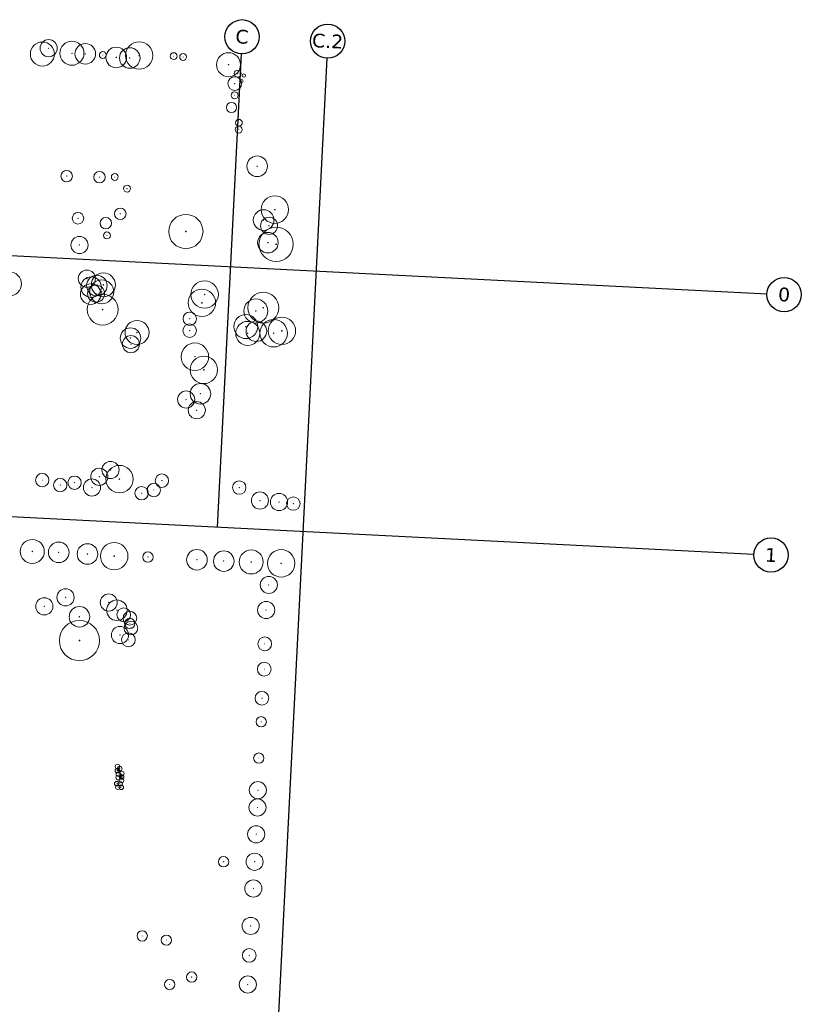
# Model space of a CAD drawing. Header units: millimetres. Extents: x 32690613 to 32694387, y 5343747 to 5344591.
# Tile 8 of 8: x 32692751 to 32692979, y 5344244 to 5344531. Entities that reach past the tile are written whole.
import ezdxf

# ---------------------------------------------------------------- set-up
doc = ezdxf.new("R2010")
doc.units = ezdxf.units.MM
doc.layers.get('DEFPOINTS').update_dxf_attribs({"true_color": 0xff7f7f})
doc.layers.add('Baum-Bestand', color=7, linetype='Continuous', lineweight=20, true_color=0x4c9900)
doc.styles.add('Verdana', font='verdana.ttf')

# ---------------------------------------------------------------- blocks, each defined once
blk = doc.blocks.new('Baum - ungeschützt')
at = {"layer": 'Baum-Bestand'}
for radius in [0.5, 0.01]:
    blk.add_circle((0, 0), radius, dxfattribs=at)
blk = doc.blocks.new('Einzelbaum geschützt')
at = {"layer": 'Baum-Bestand'}
for radius in [0.5, 0.01]:
    blk.add_circle((0, 0), radius, dxfattribs=at)
blk = doc.blocks.new('A$C78070446')
for p, q in [((4470104.68, 5343035.69), (4470092.34, 5342898.17)), ((4470129.58, 5343033.45), (4470100.95, 5342714.26)), ((4469505.56, 5343027.12), (4470255.14, 5342959.86)), ((4469498.77, 5342951.42), (4470248.35, 5342884.17))]:
    blk.add_line(p, q)
for centre in [(4470105.13, 5343040.67), (4470130.03, 5343038.43), (4470260.12, 5342959.42), (4470253.33, 5342883.72)]:
    blk.add_circle(centre, 5)
at = {"char_height": 4, "attachment_point": 5, "rotation": 354.86, "line_spacing_factor": 0.252012, "style": 'Verdana'}
for s, insert in [('C', (4470105.13, 5343040.67)), ('C.2', (4470130.03, 5343038.43)), ('0', (4470260.12, 5342959.42)), ('1', (4470253.33, 5342883.72))]:
    blk.add_mtext(s, dxfattribs=dict(at, insert=insert))

msp = doc.modelspace()

# ---------------------------------------------------------------- block references
at = {"layer": 'Baum-Bestand'}
for name, p, xscale, yscale, zscale, rotation in [('Einzelbaum geschützt', (32692759.58, 5344522.97), 5, 5, 5, 87.15858123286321), ('Einzelbaum geschützt', (32692757.75, 5344521.26), 7.000000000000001, 7.000000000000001, 7.000000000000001, 87.15858123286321), ('Einzelbaum geschützt', (32692766.37, 5344521.49), 7.000000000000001, 7.000000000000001, 7.000000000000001, 87.15858123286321), ('Baum - ungeschützt', (32692770.26, 5344521.32), 5.999999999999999, 5.999999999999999, 5.999999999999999, 2.2374851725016), ('Einzelbaum geschützt', (32692779.29, 5344520.26), 6, 6, 6, 87.15858123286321), ('Einzelbaum geschützt', (32692783.23, 5344520.11), 6, 6, 6, 87.15858123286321), ('Baum - ungeschützt', (32692785.98, 5344520.82), 7.999999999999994, 7.999999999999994, 7.999999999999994, 2.237485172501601), ('Baum - ungeschützt', (32692775.36, 5344520.96), 1.999999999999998, 1.999999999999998, 1.999999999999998, 2.237485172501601), ('Baum - ungeschützt', (32692796.04, 5344520.65), 1.999999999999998, 1.999999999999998, 1.999999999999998, 2.237485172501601), ('Baum - ungeschützt', (32692798.79, 5344520.4), 1.999999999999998, 1.999999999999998, 1.999999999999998, 2.237485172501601), ('Baum - ungeschützt', (32692812.02, 5344518.16), 6.999999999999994, 6.999999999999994, 6.999999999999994, 2.237485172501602), ('Baum - ungeschützt', (32692813.82, 5344512.64), 3.999999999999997, 3.999999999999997, 3.999999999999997, 2.237485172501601), ('Baum - ungeschützt', (32692814.7, 5344515.54), 1.999999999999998, 1.999999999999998, 1.999999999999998, 2.237485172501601), ('Baum - ungeschützt', (32692813.8, 5344509.25), 1.999999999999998, 1.999999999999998, 1.999999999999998, 2.237485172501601), ('Baum - ungeschützt', (32692812.89, 5344505.68), 3, 3, 3, 2.2374851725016), ('Baum - ungeschützt', (32692815, 5344499.22), 1.999999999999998, 1.999999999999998, 1.999999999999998, 2.237485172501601), ('Baum - ungeschützt', (32692815.03, 5344501.21), 1.999999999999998, 1.999999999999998, 1.999999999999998, 2.237485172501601), ('Baum - ungeschützt', (32692820.37, 5344488.55), 5.999999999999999, 5.999999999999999, 5.999999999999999, 2.2374851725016), ('Einzelbaum geschützt', (32692764.84, 5344485.68), 3.358529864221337, 3.358529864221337, 3.358529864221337, 87.15858123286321), ('Einzelbaum geschützt', (32692774.42, 5344485.39), 3.358529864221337, 3.358529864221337, 3.358529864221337, 87.15858123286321), ('Baum - ungeschützt', (32692778.86, 5344485.43), 1.999999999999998, 1.999999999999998, 1.999999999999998, 2.237485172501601), ('Baum - ungeschützt', (32692782.43, 5344482.03), 1.999999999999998, 1.999999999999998, 1.999999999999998, 2.237485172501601), ('Einzelbaum geschützt', (32692825.52, 5344475.91), 7.999999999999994, 7.999999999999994, 7.999999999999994, 87.15858123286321), ('Einzelbaum geschützt', (32692768.13, 5344473.38), 3.358529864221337, 3.358529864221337, 3.358529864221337, 87.15858123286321), ('Einzelbaum geschützt', (32692780.47, 5344474.7), 3.358529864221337, 3.358529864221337, 3.358529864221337, 87.15858123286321), ('Einzelbaum geschützt', (32692799.58, 5344469.53), 10, 10, 10, 87.15858123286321), ('Einzelbaum geschützt', (32692822.25, 5344472.87), 6, 6, 6, 87.15858123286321), ('Einzelbaum geschützt', (32692776.24, 5344471.95), 3.358529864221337, 3.358529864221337, 3.358529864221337, 87.15858123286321), ('Einzelbaum geschützt', (32692825.9, 5344465.81), 10, 10, 10, 87.15858123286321), ('Einzelbaum geschützt', (32692823.84, 5344471.2), 5, 5, 5, 87.15858123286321), ('Einzelbaum geschützt', (32692768.56, 5344465.59), 5, 5, 5, 87.15858123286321), ('Baum - ungeschützt', (32692776.58, 5344468.39), 1.999999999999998, 1.999999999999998, 1.999999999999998, 2.237485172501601), ('Einzelbaum geschützt', (32692823.49, 5344466.27), 6, 6, 6, 87.15858123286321), ('Baum - ungeschützt', (32692748.15, 5344454.26), 6.999999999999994, 6.999999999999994, 6.999999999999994, 2.237485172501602), ('Einzelbaum geschützt', (32692770.73, 5344455.8), 5, 5, 5, 87.15858123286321), ('Baum - ungeschützt', (32692773.64, 5344453.78), 5.999999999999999, 5.999999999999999, 5.999999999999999, 2.2374851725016), ('Einzelbaum geschützt', (32692775.53, 5344453.99), 7.000000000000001, 7.000000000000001, 7.000000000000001, 87.15858123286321), ('Einzelbaum geschützt', (32692771.85, 5344451.29), 6, 6, 6, 87.15858123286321), ('Baum - ungeschützt', (32692771.98, 5344453.32), 5.999999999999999, 5.999999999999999, 5.999999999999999, 2.2374851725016), ('Einzelbaum geschützt', (32692773.41, 5344451.43), 5, 5, 5, 87.15858123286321), ('Einzelbaum geschützt', (32692775.06, 5344451.95), 7.000000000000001, 7.000000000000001, 7.000000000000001, 87.15858123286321), ('Baum - ungeschützt', (32692805.05, 5344451.16), 7.999999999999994, 7.999999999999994, 7.999999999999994, 2.237485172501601), ('Einzelbaum geschützt', (32692775.31, 5344446.77), 9.000000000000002, 9.000000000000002, 9.000000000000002, 87.15858123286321), ('Baum - ungeschützt', (32692804.26, 5344448.74), 7.999999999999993, 7.999999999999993, 7.999999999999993, 2.237485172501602), ('Baum - ungeschützt', (32692822.16, 5344447.31), 9, 9, 9, 2.237485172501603), ('Baum - ungeschützt', (32692819.98, 5344446.36), 6.999999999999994, 6.999999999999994, 6.999999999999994, 2.237485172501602), ('Baum - ungeschützt', (32692800.73, 5344444.11), 3.910082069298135, 3.910082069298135, 3.910082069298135, 2.237485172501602), ('Einzelbaum geschützt', (32692817.06, 5344441.82), 7.000000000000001, 7.000000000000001, 7.000000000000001, 87.15858123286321), ('Baum - ungeschützt', (32692785.34, 5344440.11), 6.999999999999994, 6.999999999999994, 6.999999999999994, 2.237485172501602), ('Baum - ungeschützt', (32692800.69, 5344440.63), 3.910082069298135, 3.910082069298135, 3.910082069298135, 2.237485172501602), ('Einzelbaum geschützt', (32692817.62, 5344439.84), 7.000000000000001, 7.000000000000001, 7.000000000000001, 87.15858123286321), ('Einzelbaum geschützt', (32692820.14, 5344440.47), 6, 6, 6, 87.15858123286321), ('Baum - ungeschützt', (32692825.18, 5344439.88), 7.999999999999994, 7.999999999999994, 7.999999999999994, 2.237485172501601), ('Baum - ungeschützt', (32692827.59, 5344440.58), 7.999999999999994, 7.999999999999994, 7.999999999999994, 2.237485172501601), ('Baum - ungeschützt', (32692783.44, 5344438.46), 5.999999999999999, 5.999999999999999, 5.999999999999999, 2.2374851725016), ('Baum - ungeschützt', (32692783.56, 5344436.69), 5, 5, 5, 2.2374851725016), ('Baum - ungeschützt', (32692802.23, 5344433.04), 7.999999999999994, 7.999999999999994, 7.999999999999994, 2.237485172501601), ('Einzelbaum geschützt', (32692804.82, 5344429.19), 7.999999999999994, 7.999999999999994, 7.999999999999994, 87.15858123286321), ('Baum - ungeschützt', (32692803.83, 5344422.23), 5.999999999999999, 5.999999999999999, 5.999999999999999, 2.2374851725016), ('Baum - ungeschützt', (32692799.66, 5344420.55), 5, 5, 5, 2.2374851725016), ('Baum - ungeschützt', (32692802.76, 5344417.44), 5, 5, 5, 2.2374851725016), ('Baum - ungeschützt', (32692777.63, 5344400.03), 5, 5, 5, 2.2374851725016), ('Baum - ungeschützt', (32692774.34, 5344398.04), 5, 5, 5, 2.2374851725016), ('Baum - ungeschützt', (32692780.22, 5344397.37), 7.999999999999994, 7.999999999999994, 7.999999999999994, 2.237485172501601), ('Baum - ungeschützt', (32692757.7, 5344397.06), 3.910082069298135, 3.910082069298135, 3.910082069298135, 2.237485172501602), ('Baum - ungeschützt', (32692762.95, 5344395.62), 3.910082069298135, 3.910082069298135, 3.910082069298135, 2.237485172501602), ('Baum - ungeschützt', (32692767.13, 5344396.31), 3.910082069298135, 3.910082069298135, 3.910082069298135, 2.237485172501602), ('Baum - ungeschützt', (32692772.2, 5344394.91), 5, 5, 5, 2.2374851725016), ('Baum - ungeschützt', (32692792.6, 5344396.9), 3.910082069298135, 3.910082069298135, 3.910082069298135, 2.237485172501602), ('Baum - ungeschützt', (32692815.15, 5344394.89), 3.910082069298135, 3.910082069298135, 3.910082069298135, 2.237485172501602), ('Baum - ungeschützt', (32692786.68, 5344393.25), 3.910082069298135, 3.910082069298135, 3.910082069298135, 2.237485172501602), ('Baum - ungeschützt', (32692790.24, 5344394.15), 3.910082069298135, 3.910082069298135, 3.910082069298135, 2.237485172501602), ('Einzelbaum geschützt', (32692821.17, 5344391.11), 5, 5, 5, 87.15858123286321), ('Einzelbaum geschützt', (32692826.74, 5344390.68), 5, 5, 5, 87.15858123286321), ('Baum - ungeschützt', (32692830.92, 5344390.22, 544.21), 3.910082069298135, 3.910082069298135, 3.910082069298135, 2.237485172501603), ('Einzelbaum geschützt', (32692754.81, 5344376.28), 7.000000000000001, 7.000000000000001, 7.000000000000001, 87.15858123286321), ('Einzelbaum geschützt', (32692762.52, 5344376.01), 6, 6, 6, 87.15858123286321), ('Einzelbaum geschützt', (32692770.9, 5344375.53), 6, 6, 6, 87.15858123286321), ('Einzelbaum geschützt', (32692778.7, 5344374.91), 7.999999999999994, 7.999999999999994, 7.999999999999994, 87.15858123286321), ('Baum - ungeschützt', (32692802.81, 5344373.85), 5.999999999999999, 5.999999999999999, 5.999999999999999, 2.2374851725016), ('Baum - ungeschützt', (32692810.64, 5344373.46), 5.999999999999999, 5.999999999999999, 5.999999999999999, 2.2374851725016), ('Einzelbaum geschützt', (32692818.64, 5344373.21), 7.000000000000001, 7.000000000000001, 7.000000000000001, 87.15858123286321), ('Einzelbaum geschützt', (32692827.35, 5344372.81), 7.999999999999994, 7.999999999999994, 7.999999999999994, 87.15858123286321), ('Einzelbaum geschützt', (32692788.53, 5344374.64), 3, 3, 3, 87.15858123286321), ('Einzelbaum geschützt', (32692823.76, 5344366.52), 5, 5, 5, 87.15858123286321), ('Baum - ungeschützt', (32692764.51, 5344362.9), 5, 5, 5, 2.2374851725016), ('Baum - ungeschützt', (32692758.32, 5344360.27), 5, 5, 5, 2.2374851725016), ('Baum - ungeschützt', (32692777.1, 5344361.4), 5, 5, 5, 2.2374851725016), ('Baum - ungeschützt', (32692779.48, 5344359.14), 5.999999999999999, 5.999999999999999, 5.999999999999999, 2.2374851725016), ('Baum - ungeschützt', (32692768.56, 5344357.23), 5.999999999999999, 5.999999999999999, 5.999999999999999, 2.2374851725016), ('Baum - ungeschützt', (32692781.48, 5344357.81), 3.999999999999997, 3.999999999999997, 3.999999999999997, 2.237485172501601), ('Einzelbaum geschützt', (32692822.99, 5344359.21, 544.43), 5, 5, 5, 87.15858123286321), ('Einzelbaum geschützt', (32692768.56, 5344350.31), 11.6892464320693, 11.6892464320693, 11.6892464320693, 87.15858123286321), ('Einzelbaum geschützt', (32692783.27, 5344356.81), 3.999999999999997, 3.999999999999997, 3.999999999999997, 87.15858123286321), ('Einzelbaum geschützt', (32692783.24, 5344355.3), 3, 3, 3, 87.15858123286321), ('Baum - ungeschützt', (32692780.38, 5344351.91), 5, 5, 5, 2.2374851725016), ('Baum - ungeschützt', (32692783.56, 5344353.95), 3.999999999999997, 3.999999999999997, 3.999999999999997, 2.237485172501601), ('Einzelbaum geschützt', (32692782.83, 5344350.51), 3.999999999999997, 3.999999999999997, 3.999999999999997, 87.15858123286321), ('Einzelbaum geschützt', (32692822.58, 5344349.35, 544.56), 3.999999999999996, 3.999999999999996, 3.999999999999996, 87.15858123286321), ('Einzelbaum geschützt', (32692822.42, 5344341.96), 3.999999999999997, 3.999999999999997, 3.999999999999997, 87.15858123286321), ('Einzelbaum geschützt', (32692821.75, 5344333.48, 544.55), 3.999999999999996, 3.999999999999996, 3.999999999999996, 87.15858123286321), ('Einzelbaum geschützt', (32692821.56, 5344326.64), 3, 3, 3, 87.15858123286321), ('Einzelbaum geschützt', (32692820.84, 5344316.04, 544.66), 3, 3, 3, 87.15858123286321), ('Baum - ungeschützt', (32692779.66, 5344313.59), 1.344425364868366, 1.344425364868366, 1.344425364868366, 2.237485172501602), ('Baum - ungeschützt', (32692780.31, 5344312.96), 1.344425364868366, 1.344425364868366, 1.344425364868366, 2.237485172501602), ('Baum - ungeschützt', (32692779.61, 5344312.39), 1.344425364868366, 1.344425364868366, 1.344425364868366, 2.237485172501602), ('Baum - ungeschützt', (32692779.87, 5344310.37), 1.344425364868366, 1.344425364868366, 1.344425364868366, 2.237485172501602), ('Baum - ungeschützt', (32692779.92, 5344311.37), 1.344425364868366, 1.344425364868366, 1.344425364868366, 2.237485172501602), ('Baum - ungeschützt', (32692780.87, 5344310.53), 1.344425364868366, 1.344425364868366, 1.344425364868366, 2.237485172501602), ('Baum - ungeschützt', (32692780.92, 5344311.53), 1.344425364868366, 1.344425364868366, 1.344425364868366, 2.237485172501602), ('Baum - ungeschützt', (32692779.44, 5344308.59), 1.344425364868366, 1.344425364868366, 1.344425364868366, 2.237485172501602), ('Baum - ungeschützt', (32692779.75, 5344307.58), 1.344425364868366, 1.344425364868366, 1.344425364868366, 2.237485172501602), ('Baum - ungeschützt', (32692780.43, 5344308.55), 1.344425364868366, 1.344425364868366, 1.344425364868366, 2.237485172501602), ('Baum - ungeschützt', (32692780.74, 5344307.53), 1.344425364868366, 1.344425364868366, 1.344425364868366, 2.237485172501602), ('Baum - ungeschützt', (32692780.83, 5344309.53), 1.344425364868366, 1.344425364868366, 1.344425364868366, 2.237485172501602), ('Einzelbaum geschützt', (32692820.58, 5344306.69, 544.71), 5, 5, 5, 87.15858123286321), ('Einzelbaum geschützt', (32692820.47, 5344301.64), 5, 5, 5, 87.15858123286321), ('Einzelbaum geschützt', (32692820.08, 5344293.83), 5, 5, 5, 87.15858123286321), ('Baum - ungeschützt', (32692810.59, 5344285.84), 3, 3, 3, 2.2374851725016), ('Einzelbaum geschützt', (32692819.62, 5344285.83), 5, 5, 5, 87.15858123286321), ('Einzelbaum geschützt', (32692819.26, 5344278.04), 5, 5, 5, 87.15858123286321), ('Einzelbaum geschützt', (32692818.49, 5344267.13), 5, 5, 5, 87.15858123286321), ('Baum - ungeschützt', (32692786.86, 5344264.2, 0.37), 3, 3, 5, 2.2374851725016), ('Baum - ungeschützt', (32692793.89, 5344262.98, 0.37), 3, 3, 5, 2.2374851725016), ('Einzelbaum geschützt', (32692818.07, 5344258.52), 3.999999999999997, 3.999999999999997, 3.999999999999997, 87.15858123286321), ('Baum - ungeschützt', (32692801.28, 5344252.23, 0.37), 3, 3, 5, 2.2374851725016), ('Baum - ungeschützt', (32692794.86, 5344250.04, 0.37), 3, 3, 5, 2.2374851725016), ('Einzelbaum geschützt', (32692817.64, 5344250.04), 5, 5, 5, 87.15858123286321)]:
    msp.add_blockref(name, p, dxfattribs=dict(at, xscale=xscale, yscale=yscale, zscale=zscale, rotation=rotation))
at = {"layer": 'Baum-Bestand', "rotation": 2.237485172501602}
for p in [(32692816.49, 5344514.99), (32692815.74, 5344513.36)]:
    msp.add_blockref('Baum - ungeschützt', p, dxfattribs=at)
at = {"layer": 'DEFPOINTS', "rotation": 2.237485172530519}
msp.add_blockref('A$C78070446', (28434719.52, -168960.66), dxfattribs=at)

doc.saveas('drawing.dxf')
